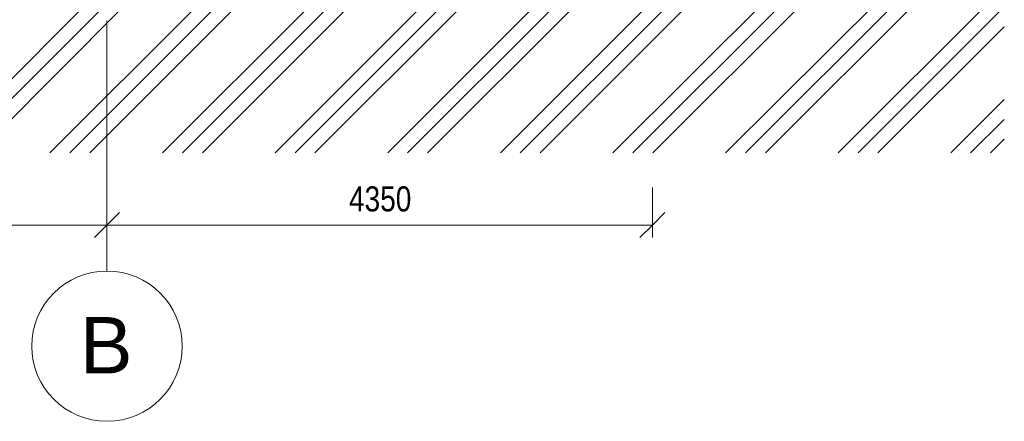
# Model space of a CAD drawing. Header units: millimetres. Extents: x 7561 to 278966, y -17625 to 5584.
# Tile 27 of 34: x 270444 to 278297, y -7692 to -4485. Entities that reach past the tile are written whole.
import ezdxf

# ---------------------------------------------------------------- set-up
doc = ezdxf.new("R2010")
doc.units = ezdxf.units.MM
doc.linetypes.add('A_CARA_15', pattern=[7.6, 5, -1.3, 0, -1.3])
doc.linetypes.add('Čerchovaná 20mm', pattern=[3000, 2000, -500, 0, -500])
for name, color, linetype, lineweight in [('CA_KOTY', 3, 'Continuous', 9), ('CA_KOTY-100', 3, 'Continuous', 9), ('CA_OSY', 5, 'A_CARA_15', 9), ('CA_TEXT35', 62, 'Continuous', 9), ('Vzor v řezu', 7, 'Continuous', 13)]:
    doc.layers.add(name, color=color, linetype=linetype, lineweight=lineweight)
doc.styles.add('Arial', font='arial.ttf', dxfattribs={"width": 0.8, "height": 200})
doc.styles.add('Arial_1', font='arial.ttf', dxfattribs={"height": 450})
doc.dimstyles.new('HP_Přímá_-_2_mm_Ariel_1-100', dxfattribs={"dimscale": 304.8, "dimtxt": 204.05188, "dimasz": 0.656168, "dimexe": 0.328084, "dimexo": 0.0625, "dimgap": 0.164042, "dimtad": 1, "dimdec": 0, "dimzin": 0, "dimdsep": 46, "dimtxsty": 'Arial', "dimblk1": 'OBLIQUE', "dimblk2": 'OBLIQUE', "dimsah": 1, "dimcen": 0.09, "dimazin": 0, "dimtfac": 1, "dimtdec": 4, "dimtix": 1, "dimtmove": 0, "dimatfit": 3, "dimfxl": 0.984252, "dimfxlon": 1, "dimtvp": 1, "dimtolj": 1, "dimtzin": 0, "dimarcsym": 2})

# ---------------------------------------------------------------- blocks, each defined once
blk = doc.blocks.new('Osnova - Bublina osnovy 12mm-4850-Řez A13')
at = {"layer": 'CA_TEXT35'}
blk.add_circle((20749.9, -7091.7), 600, dxfattribs=at)
blk = doc.blocks.new('DIMBLOCK164-Řez A13')
at = {"layer": 'CA_KOTY-100'}
for p, q in [((271140.6, -6125.5), (271140.6, -5825.5)), ((275490.7, -6125.5), (275490.7, -5825.5)), ((271140.6, -6125.5), (271240.6, -6025.5)), ((275490.7, -6125.5), (275590.7, -6025.5)), ((271140.6, -6125.5), (271040.6, -6225.5)), ((271140.6, -6125.5), (275490.7, -6125.5)), ((271140.6, -6125.5), (271140.6, -6225.5)), ((275490.7, -6125.5), (275390.7, -6225.5)), ((275490.7, -6125.5), (275490.7, -6225.5))]:
    blk.add_line(p, q, dxfattribs=at)
at = {"layer": 'CA_KOTY-100', "color": 0, "insert": (273070.8, -5815.9), "char_height": 200, "width": 587.669, "attachment_point": 1, "line_spacing_factor": 0.941778, "style": 'Arial'}
blk.add_mtext('4350', dxfattribs=at)
blk = doc.blocks.new('_Oblique')
at = {"color": 0, "linetype": 'ByBlock', "lineweight": -2}
blk.add_line((-0.5, -0.5), (0.5, 0.5), dxfattribs=at)
blk = doc.blocks.new('DIMBLOCK165-Řez A13')
at = {"layer": 'CA_KOTY-100'}
for p, q in [((264790.7, -6125.5), (264790.7, -5825.5)), ((271140.6, -6125.5), (271140.6, -5825.5)), ((264790.7, -6125.5), (264890.7, -6025.5)), ((271140.6, -6125.5), (271240.6, -6025.5)), ((264790.7, -6125.5), (264690.7, -6225.5)), ((264790.7, -6125.5), (271140.6, -6125.5)), ((264790.7, -6125.5), (264790.7, -6225.5)), ((271140.6, -6125.5), (271040.6, -6225.5)), ((271140.6, -6125.5), (271140.6, -6225.5))]:
    blk.add_line(p, q, dxfattribs=at)
at = {"layer": 'CA_KOTY-100', "color": 0, "insert": (267720.8, -5815.9), "char_height": 200, "width": 587.669, "attachment_point": 1, "line_spacing_factor": 0.941778, "style": 'Arial'}
blk.add_mtext('6350', dxfattribs=at)

msp = doc.modelspace()

# ---------------------------------------------------------------- hatches: boundary and pattern name
at = {"layer": 'Vzor v řezu', "lineweight": 9}
h = msp.add_hatch(dxfattribs=at)
h.set_pattern_fill('FP_76', color=250, style=0, pattern_type=2)
h.set_pattern_definition([(45, (271962.1, 6344.4), (-449.013, 449.013), []), (45, (272120.85, 6344.4), (0, 898.026), []), (45, (271803.35, 6344.4), (0, 898.026), [])])
h.paths.add_polyline_path([(265460.3, -5549.5), (278297.2, -5549.5), (278297.2, -1300), (277823, -1300), (276090.7, -4400), (264190.7, -4400), (262367.2, -1300), (261181.3, -1300), (261181.3, -5549.5), (262321.9, -5549.5)])

# ---------------------------------------------------------------- linework, layer by layer
at = {"layer": 'CA_OSY', "linetype": 'Čerchovaná 20mm'}
msp.add_line((271140.6, -6491.7), (271140.6, 394.7), dxfattribs=at)

# ---------------------------------------------------------------- block references
at = {"layer": 'CA_TEXT35'}
msp.add_blockref('Osnova - Bublina osnovy 12mm-4850-Řez A13', (250390.7, 0), dxfattribs=at)

# ---------------------------------------------------------------- dimensions: what is measured, and where the dimension line sits
at = {"layer": 'CA_KOTY'}
for base, p1, p2, override, picture, middle in [((271140.6, -6125.5), (264790.7, -5825.5), (271140.6, -5825.5), {"dimpost": '<>', "dimfxl": 6349.871004}, 'DIMBLOCK165-Řez A13', (267965.6, -5973.4)), ((275490.7, -6125.5), (271140.6, -5825.5), (275490.7, -5825.5), {"dimpost": '<>', "dimfxl": 4350.128691}, 'DIMBLOCK164-Řez A13', (273315.6, -5973.4))]:
    dim = msp.add_linear_dim(base=base, p1=p1, p2=p2, dimstyle='HP_Přímá_-_2_mm_Ariel_1-100', override=override, dxfattribs=at)
    dim.commit()
    dim.dimension.update_dxf_attribs({"geometry": picture, "text_midpoint": middle})

# ---------------------------------------------------------------- next in the draw order: texts
at = {"layer": 'CA_TEXT35', "insert": (270925.4, -6859.1), "char_height": 450, "width": 513.08, "attachment_point": 1, "style": 'Arial_1', "bg_fill": 3, "box_fill_scale": 1.25, "bg_fill_color": 256, "bg_fill_true_color": 13158600, "bg_fill_transparency": 0}
msp.add_mtext('\\fArial|b0|i0|c238|p34|;B', dxfattribs=at)

doc.saveas('drawing.dxf')
